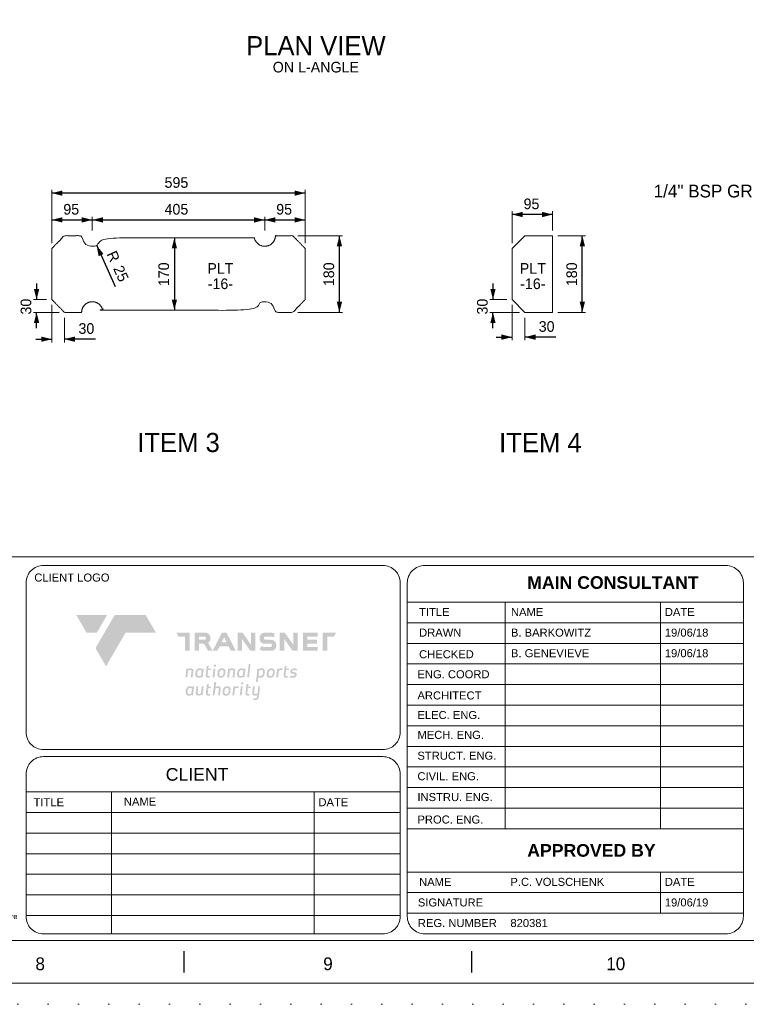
# Model space of a CAD drawing. Header units: millimetres. Extents: x -152903 to -144493, y -672002 to -666062.
# Tile 11 of 16: x -147732 to -146026, y -672002 to -669688. Entities that reach past the tile are written whole.
import ezdxf
from ezdxf.enums import TextEntityAlignment as Align

# ---------------------------------------------------------------- set-up
doc = ezdxf.new("R2010")
doc.units = ezdxf.units.MM
doc.header["$MEASUREMENT"] = 0
doc.linetypes.add('DGN Style 1', pattern=[71.230208, 0.118519, -71.111688])
doc.linetypes.add('DGN Style 5', pattern=[82.963636, 35.555844, -47.407792])
doc.layers.add('01 Title Block', color=7, linetype='Continuous', lineweight=0)
doc.styles.get("Standard").update_dxf_attribs({"font": 'arial.ttf'})
doc.styles.add('Style-ENGINEERING', font='ENGINEERING.shx')
doc.styles.add('Style-ENGINEERING_0', font='ENGINEERING.shx')
doc.styles.add('Swiss1', font='swiss.ttf', dxfattribs={"height": 1})
doc.dimstyles.new('MetricMM', dxfattribs={"dimtxt": 3, "dimasz": 3, "dimexe": 1.5, "dimexo": 1.5, "dimgap": 1.5, "dimtad": 1, "dimdec": 0, "dimzin": 7, "dimtxsty": 'Style-ENGINEERING_0', "dimcen": 0.09, "dimclrd": 1, "dimclre": 1, "dimclrt": 7, "dimadec": 0, "dimazin": 3, "dimtfac": 1, "dimtdec": 0, "dimtofl": 0, "dimtmove": 0, "dimatfit": 3, "dimfxl": 1, "dimtzin": 7, "dimlwd": -1, "dimlwe": 0, "dimarcsym": 0})

# ---------------------------------------------------------------- blocks, each defined once
blk = doc.blocks.new('*U10')
for p, q in [((135.12, -2.47), (135.12, 2.53)), ((202.7, -2.47), (202.7, 2.53))]:
    blk.add_line(p, q)
at = {"char_height": 3, "attachment_point": 5, "line_spacing_factor": 1.2, "style": 'Style-ENGINEERING'}
for s, insert in [('8', (101.33, -0.47)), ('9', (168.91, -0.47)), ('10', (236.49, -0.47))]:
    blk.add_mtext(s, dxfattribs=dict(at, insert=insert))
blk = doc.blocks.new('*U9')
at = {"color": 7, "linetype": 'Continuous', "lineweight": 0, "flags": 128}
blk.add_lwpolyline([(-415.55, 292.03), (415.45, 292.03), (415.45, -291.97), (-415.55, -291.97), (-415.55, 292.03)], close=True, dxfattribs=at)
at = {"color": 7, "linetype": 'Continuous', "lineweight": 13, "flags": 128}
blk.add_lwpolyline([(-405.55, 282.03), (405.45, 282.03), (405.45, -281.97), (-405.55, -281.97), (-405.55, 282.03)], close=True, dxfattribs=at)
blk.add_blockref('*U10', (0, -287))
blk = doc.blocks.new('*U7')
at = {"linetype": 'ByBlock', "lineweight": 0, "ltscale": 1.537634, "true_color": 0x7dba00, "extrusion": (0, 0, -1)}
blk.add_hatch(color=72, dxfattribs=at).paths.add_polyline_path([(412.9, 93.2), (373.7, 160.8), (490.9, 160.8), (451.7, 93.2)])
at = {"linetype": 'ByBlock', "lineweight": 0, "ltscale": 1.537634, "true_color": 0xd42e12, "extrusion": (0, 0, -1)}
h = blk.add_hatch(color=22, dxfattribs=at)
h.paths.add_polyline_path([(-458.1, 25.6), (-458.1, 78.5), (-482.4, 78.5), (-490.9, 93.2), (-440.7, 93.2), (-440.7, 25.6)])
h.paths.add_polyline_path([(-420.9, 25.6), (-420.9, 39.7), (-382.6, 39.7), (-382.6, 51.6), (-418.8, 51.6), (-418.8, 66.7), (-382.6, 66.7), (-382.6, 78.5), (-420.9, 78.5), (-420.9, 93.2), (-365.5, 93.2), (-365.5, 25.6)])
h.paths.add_polyline_path([(-345.9, 25.6), (-345.9, 93.2), (-329, 93.2), (-329, 48.2), (-297.2, 93.2), (-278, 93.2), (-278, 25.6), (-295.2, 25.6), (-295.2, 69.4), (-326.1, 25.6)])
h.paths.add_polyline_path([(-246.9, 25.2), (-219.4, 25.2, 0.106176), (-201.4, 29.4), (-208.6, 42.1, -0.079422), (-220.8, 39.7), (-243.4, 39.7, -0.414214), (-248.4, 44.7), (-248.4, 47, -0.414214), (-243.4, 51.9), (-219.9, 51.9, 0.084249), (-213.9, 53, 0.288797), (-202.1, 67.6, 0.090433), (-202.1, 77.1, 0.288797), (-213.9, 91.7, 0.081709), (-222, 93.2), (-244.8, 93.2, -0.002379), (-257, 92.1), (-257, 77.3, -0.00247), (-243.4, 78.5), (-223.4, 78.5, -0.414214), (-218.5, 73.6), (-218.5, 71.6, -0.414214), (-223.4, 66.7), (-241.9, 66.7, 0.075946), (-252.9, 65, 0.288797), (-264.7, 50.4, 0.090433), (-264.7, 40.9, 0.288797), (-252.9, 26.3, 0.084249)])
h.paths.add_polyline_path([(-186.4, 25.6), (-186.4, 93.2), (-169.4, 93.2), (-169.4, 48.2), (-137.7, 93.2), (-118.5, 93.2), (-118.5, 25.6), (-135.7, 25.6), (-135.7, 69.4), (-166.6, 25.6)])
h.paths.add_polyline_path([(-111.6, 25.6), (-77.3, 93.2), (-59.6, 93.2), (-24.9, 25.6), (-42.6, 25.6), (-51.2, 42.3), (-85, 42.3), (-93.5, 25.6)])
h.paths.add_polyline_path([(-77.5, 57.2), (-68.2, 75.5), (-58.8, 57.2)], flags=16)
h.paths.add_polyline_path([(3.3, 93.2, 0.414214), (-16.3, 73.6), (-16.3, 68.4, 0.217098), (-7.4, 54.9), (-24.4, 25.6), (-7.1, 25.6), (8, 51.6), (26.4, 51.6), (26.4, 25.6), (43.3, 25.6), (43.3, 93.2)])
h.paths.add_polyline_path([(5.3, 78.5), (26.4, 78.5), (26.4, 66.7), (5.3, 66.7, -0.414214), (0.8, 71.2), (0.8, 74.1, -0.414214)], flags=16)
h.paths.add_polyline_path([(62.3, 25.6), (62.3, 93.2), (112.5, 93.2), (104, 78.5), (79.7, 78.5), (79.7, 25.6)])
h.paths.add_polyline_path([(378.1, -33.7), (304.4, 93.2), (189.4, 93.2), (228.6, 160.8), (345, 160.8), (418, 35.1)])
at = {"linetype": 'ByBlock', "lineweight": 0, "ltscale": 1.537634, "true_color": 0x5c788f}
h = blk.add_hatch(color=155, dxfattribs=at)
h.paths.add_polyline_path([(178.8, -154.2), (178, -160.8), (187.9, -160.8, 0.41121), (199.1, -149.1), (203.8, -109.7), (197.2, -109.7), (194.1, -136.2, -0.161377), (187.5, -137.9, -0.116019), (182.6, -137.3, -0.196171), (181.1, -134.8), (184, -109.7), (177, -109.7), (173.9, -135.8, 0.19271), (175.5, -141.2, 0.205544), (183.3, -144.3, 0.138473), (193.3, -142.9, -0.035944), (192.2, -150.2, -0.272988), (187.7, -154.3, -0.051436)])
h.paths.add_polyline_path([(156.5, -144.9), (163.3, -144.9), (164, -138.6), (158.2, -138.6, -0.463376), (155.5, -135.5), (157.8, -115.9), (168, -115.9), (168.7, -110.1), (158.5, -110.1), (159.8, -99.6), (152.6, -101.5), (148.4, -137, 0.169), (149, -140.2, 0.266067)])
h.paths.add_polyline_path([(127, -143.5), (131, -109.7), (138.2, -109.7), (134.2, -143.5)])
h.paths.add_polyline_path([(132.5, -101.6, 0.359023), (138.7, -101.9, 0.46753), (139.3, -94.8, 0.391759), (132.1, -97, 0.404122)])
h.paths.add_polyline_path([(108.6, -111.6), (107.7, -109.6), (103, -109.7), (99, -143.5), (106.2, -143.5), (109.2, -117.9, -0.301285), (122.5, -116.6), (123.3, -109.6, 0.198259)])
h.paths.add_polyline_path([(92.1, -120.5, 0.302395), (87, -110.9, 0.159107), (78.6, -109.5, 0.275232), (65.6, -116.3, 0.123171), (63, -122.6, 0.029185), (62, -133.5, 0.077917), (62.3, -136.8, 0.245097), (68.6, -143.8, 0.096157), (75, -144.6, 0.132961), (82.1, -143.5, 0.130944), (87.7, -139.8, 0.132755)])
h.paths.add_polyline_path([(85.3, -125.9, -0.050194), (83, -134.5, -0.234314), (79.2, -138.2, -0.079159), (72.4, -138.3, -0.236184), (69.1, -134.3, -0.057702), (69.7, -125.3, -0.169328), (72.8, -117.8, -0.160967), (80.1, -115.7, -0.229957), (84.6, -118.3, -0.12171)], flags=16)
h.paths.add_polyline_path([(48.1, -117.6), (45.1, -143.5), (52.1, -143.5), (55.2, -117.5, 0.322375), (50.6, -110.1, 0.197814), (35.9, -110.8), (38, -92.9), (30.8, -92.9), (24.8, -143.5), (32, -143.5), (35, -117.9, -0.387855)])
h.paths.add_polyline_path([(7.1, -144.9), (13.9, -144.9), (14.6, -138.6), (8.8, -138.6, -0.463376), (6.1, -135.5), (8.4, -115.9), (18.6, -115.9), (19.3, -110.1), (9.1, -110.1), (10.3, -99.6), (3.2, -101.5), (-1, -137, 0.169), (-0.4, -140.2, 0.266067)])
h.paths.add_polyline_path([(-19.5, -136.1, -0.1719), (-26.1, -137.9, -0.191812), (-31.6, -136.6, -0.169033), (-32.3, -133.6), (-29.5, -109.7), (-36.5, -109.7), (-39.6, -135.7, 0.322375), (-35.1, -143.1, 0.21993), (-18.8, -141.6), (-17.9, -143.5), (-13.2, -143.5), (-9.2, -109.7), (-16.4, -109.7)])
h.paths.add_polyline_path([(-71.4, -143.1, 0.240157), (-55.4, -142), (-54.5, -143.5), (-49.6, -143.5), (-45.6, -109.7), (-50.3, -109.7), (-51.4, -111.8, 0.156709), (-59.2, -109, 0.120243), (-66.9, -109.9, 0.199156), (-75, -118.9, 0.157276), (-76.5, -137.3, 0.237172)])
h.paths.add_polyline_path([(-65.8, -117.2, -0.342206), (-53.6, -117.2), (-55.6, -133.6, -0.35623), (-59.4, -138.2), (-64.3, -138.2, -0.194955), (-67.9, -136.9, -0.184658), (-70.4, -131.8), (-69.9, -125, -0.206004)], flags=16)
h.paths.add_polyline_path([(326.1, -61.5, -0.107884), (333.1, -63, -0.475971), (333.7, -68.5, -0.255379), (328.2, -71, -0.094605), (316.6, -69), (315.8, -75.5, 0.170392), (334.3, -75.9, 0.375433), (341.7, -61.8, 0.301039), (335.9, -56.5, 0.053864), (327.7, -55.5, -0.563701), (325.4, -51.1, -0.304806), (329.3, -48.1, -0.106799), (342.4, -49.9), (343.2, -43.6, 0.110164), (329.7, -41.8, 0.24031), (319.8, -48.1, 0.199374), (318.7, -57.2, 0.255224)])
h.paths.add_polyline_path([(300.7, -77.2), (307.5, -77.2), (308.2, -70.9), (302.4, -70.9, -0.463376), (299.7, -67.8), (302, -48.2), (312.2, -48.2), (312.9, -42.4), (302.7, -42.4), (304, -31.9), (296.8, -33.8), (292.6, -69.3, 0.169), (293.2, -72.5, 0.266067)])
h.paths.add_polyline_path([(288.9, -42, 0.198259), (274.2, -43.9), (273.3, -42), (268.5, -42), (264.5, -75.9), (271.8, -75.9), (274.8, -50.2, -0.301285), (288, -49)])
h.paths.add_polyline_path([(245.5, -41.7, 0.275232), (232.5, -48.6, 0.123171), (229.8, -54.8, 0.029185), (228.8, -65.8, 0.077917), (229.2, -69, 0.245097), (235.5, -76, 0.096157), (241.9, -76.9, 0.132961), (249, -75.7, 0.130944), (254.6, -72.1, 0.132755), (259, -52.7, 0.302395), (253.9, -43.1, 0.159107)])
h.paths.add_polyline_path([(252.2, -58.1, -0.050194), (249.9, -66.8, -0.234314), (246.1, -70.5, -0.079159), (239.2, -70.5, -0.236184), (235.9, -66.5, -0.057702), (236.6, -57.6, -0.169328), (239.6, -50.1, -0.160967), (247, -48, -0.229957), (251.5, -50.5, -0.12171)], flags=16)
h.paths.add_polyline_path([(203.8, -76.5, 0.120243), (211.5, -75.6, 0.199156), (219.5, -66.6, 0.157276), (221.1, -48.2, 0.237172), (215.9, -42.4, 0.240157), (199.9, -43.6), (199.1, -42), (194.2, -42), (188.2, -92.5), (195.1, -92.5), (197.2, -74.6, 0.128595)])
h.paths.add_polyline_path([(198.2, -68.3), (200.1, -51.9, -0.35623), (204, -47.3), (208.9, -47.3, -0.194955), (212.5, -48.6, -0.184658), (215, -53.7), (214.5, -60.6, -0.206004), (210.4, -68.3, -0.342206)], flags=16)
h.paths.add_polyline_path([(154.9, -75.9), (160.9, -25), (167.7, -25), (161.7, -75.9)])
h.paths.add_polyline_path([(122.8, -75.5, 0.240157), (138.8, -74.3), (139.7, -75.9), (144.5, -75.9), (148.5, -42), (143.9, -42), (142.8, -44.2, 0.156709), (134.9, -41.4, 0.120243), (127.2, -42.3, 0.199156), (119.2, -51.3, 0.157276), (117.6, -69.7, 0.237172)])
h.paths.add_polyline_path([(128.4, -49.6, -0.342206), (140.5, -49.6), (138.6, -66, -0.35623), (134.7, -70.6), (129.9, -70.6, -0.194955), (126.3, -69.3, -0.184658), (123.7, -64.2), (124.2, -57.3, -0.206004)], flags=16)
h.paths.add_polyline_path([(109.9, -50, 0.322375), (105.3, -42.6, 0.21993), (89.1, -44.1), (88.2, -42.1), (83.4, -42.2), (79.4, -76), (86.7, -76), (89.7, -50.4, -0.387855), (102.8, -50.1), (99.8, -76), (106.8, -76)])
h.paths.add_polyline_path([(59.2, -41.4, 0.275232), (46.2, -48.3, 0.123171), (43.5, -54.5, 0.029185), (42.5, -65.5, 0.077917), (42.8, -68.7, 0.245097), (49.1, -75.8, 0.096157), (55.5, -76.6, 0.132961), (62.6, -75.4, 0.130944), (68.2, -71.8, 0.132755), (72.6, -52.5, 0.302395), (67.5, -42.8, 0.159107)])
h.paths.add_polyline_path([(65.8, -57.8, -0.050194), (63.6, -66.5, -0.234314), (59.7, -70.2, -0.079159), (52.9, -70.3, -0.236184), (49.6, -66.3, -0.057702), (50.2, -57.3, -0.169328), (53.3, -49.8, -0.160967), (60.6, -47.7, -0.229957), (65.1, -50.3, -0.12171)], flags=16)
h.paths.add_polyline_path([(24, -75.9), (27.9, -42), (35.1, -42), (31.1, -75.9)])
h.paths.add_polyline_path([(29.4, -34, 0.359023), (35.7, -34.3, 0.46753), (36.2, -27.2, 0.391759), (29, -29.4, 0.404122)])
h.paths.add_polyline_path([(6.3, -76.9), (13.1, -76.9), (13.8, -70.6), (8, -70.6, -0.463376), (5.3, -67.5), (7.6, -47.9), (17.8, -47.9), (18.5, -42), (8.3, -42), (9.5, -31.5), (2.4, -33.5), (-1.8, -69, 0.169), (-1.2, -72.1, 0.266067)])
h.paths.add_polyline_path([(-34.7, -75.5, 0.240157), (-18.7, -74.3), (-17.8, -75.9), (-13, -75.9), (-9, -42), (-13.6, -42), (-14.7, -44.2, 0.156709), (-22.6, -41.4, 0.120243), (-30.3, -42.3, 0.199156), (-38.3, -51.3, 0.157276), (-39.9, -69.7, 0.237172)])
h.paths.add_polyline_path([(-29.1, -49.6, -0.342206), (-17, -49.6), (-18.9, -66, -0.35623), (-22.8, -70.6), (-27.6, -70.6, -0.194955), (-31.2, -69.3, -0.184658), (-33.8, -64.2), (-33.3, -57.3, -0.206004)], flags=16)
h.paths.add_polyline_path([(-48, -49.8, 0.322375), (-52.5, -42.4, 0.21993), (-68.8, -43.9), (-69.7, -42), (-74.4, -42), (-78.4, -75.9), (-71.1, -75.9), (-68.1, -50.2, -0.387855), (-55, -50), (-58.1, -75.9), (-51, -75.9)])
blk = doc.blocks.new('*D29')
at = {"color": 1, "linetype": 'Continuous', "lineweight": 0, "transparency": 16777216}
for p, q in [((1041.1, -1181.2), (1041.1, -1056.2)), ((1636.1, -1181.2), (1636.1, -1056.2))]:
    blk.add_line(p, q, dxfattribs=at)
at = {"color": 1, "linetype": 'Continuous', "transparency": 16777216}
blk.add_line((1636.1, -1063.7), (1041.1, -1063.7), dxfattribs=at)
at = {"color": 1, "linetype": 'Continuous', "lineweight": 0, "transparency": 16777216}
blk.add_solid([(1066.1, -1070), (1041.1, -1063.7), (1066.1, -1057.5)], dxfattribs=at)
at = {"color": 1, "linetype": 'Continuous', "lineweight": 0, "transparency": 16777216, "extrusion": (0, 0, -1)}
blk.add_solid([(-1611.1, -1057.5), (-1636.1, -1063.7), (-1611.1, -1070)], dxfattribs=at)
at = {"layer": 'Defpoints', "color": 5, "linetype": 'Continuous', "lineweight": 0, "transparency": 16777216}
for p in [(1041.1, -1063.7), (1338.6, -1063.7), (1041.1, -1193.7), (1636.1, -1193.7)]:
    blk.add_point(p, dxfattribs=at)
at = {"color": 7, "linetype": 'Continuous', "lineweight": 0, "transparency": 16777216, "style": 'Style-ENGINEERING'}
blk.add_text('595', height=25, dxfattribs=at).set_placement((1305.8, -1038.7), align=Align.MIDDLE_LEFT)
blk = doc.blocks.new('*D30')
at = {"color": 1, "linetype": 'Continuous', "lineweight": 0, "transparency": 16777216}
for p, q in [((1326.1, -1168.7), (1321.3, -1168.7)), ((1326.1, -1338.9), (1321.3, -1338.9))]:
    blk.add_line(p, q, dxfattribs=at)
at = {"color": 1, "linetype": 'Continuous', "transparency": 16777216}
blk.add_line((1328.8, -1168.7), (1328.8, -1338.9), dxfattribs=at)
at = {"color": 1, "linetype": 'Continuous', "lineweight": 0, "transparency": 16777216, "extrusion": (0, 0, -1)}
blk.add_solid([(-1322.6, -1193.7), (-1328.8, -1168.7), (-1335.1, -1193.7)], dxfattribs=at)
at = {"color": 1, "linetype": 'Continuous', "lineweight": 0, "transparency": 16777216}
blk.add_solid([(1335.1, -1313.9), (1328.8, -1338.9), (1322.6, -1313.9)], dxfattribs=at)
at = {"layer": 'Defpoints', "color": 5, "linetype": 'Continuous', "lineweight": 0, "transparency": 16777216}
for p in [(1338.6, -1168.7), (1328.8, -1253.8), (1328.8, -1338.9), (1338.6, -1338.9)]:
    blk.add_point(p, dxfattribs=at)
at = {"color": 7, "linetype": 'Continuous', "lineweight": 0, "transparency": 16777216, "style": 'Style-ENGINEERING'}
blk.add_text('170', height=25, rotation=90, dxfattribs=at).set_placement((1303.8, -1282.3), align=Align.MIDDLE_LEFT)
blk = doc.blocks.new('*D31')
at = {"color": 1, "linetype": 'Continuous', "lineweight": 0, "transparency": 16777216}
for p, q in [((1619.1, -1163.7), (1724, -1163.7)), ((1619.1, -1343.9), (1724, -1343.9))]:
    blk.add_line(p, q, dxfattribs=at)
at = {"color": 1, "linetype": 'Continuous', "transparency": 16777216}
blk.add_line((1716.5, -1343.9), (1716.5, -1163.7), dxfattribs=at)
at = {"color": 1, "linetype": 'Continuous', "lineweight": 0, "transparency": 16777216, "extrusion": (0, 0, -1)}
blk.add_solid([(-1710.2, -1188.7), (-1716.5, -1163.7), (-1722.7, -1188.7)], dxfattribs=at)
at = {"color": 1, "linetype": 'Continuous', "lineweight": 0, "transparency": 16777216}
blk.add_solid([(1722.7, -1318.9), (1716.5, -1343.9), (1710.2, -1318.9)], dxfattribs=at)
at = {"layer": 'Defpoints', "color": 5, "linetype": 'Continuous', "lineweight": 0, "transparency": 16777216}
for p in [(1606.6, -1163.7), (1716.5, -1163.7), (1716.5, -1253.8), (1606.6, -1343.9)]:
    blk.add_point(p, dxfattribs=at)
at = {"color": 7, "linetype": 'Continuous', "lineweight": 0, "transparency": 16777216, "style": 'Style-ENGINEERING'}
blk.add_text('180', height=25, rotation=90, dxfattribs=at).set_placement((1691.5, -1282.3), align=Align.MIDDLE_LEFT)
blk = doc.blocks.new('*D32')
at = {"color": 1, "linetype": 'Continuous', "transparency": 16777216}
blk.add_line((1146.4, -1186.4), (1190, -1283.3), dxfattribs=at)
at = {"color": 1, "linetype": 'Continuous', "lineweight": 0, "transparency": 16777216, "extrusion": (0, 0, -1)}
blk.add_solid([(-1150.9, -1211.8), (-1146.4, -1186.4), (-1162.3, -1206.7)], dxfattribs=at)
at = {"color": 7, "linetype": 'Continuous', "lineweight": 0, "transparency": 16777216, "style": 'Style-ENGINEERING'}
for s, p in [('R', (1180.6, -1201.5)), ('25', (1196, -1235.7))]:
    blk.add_text(s, height=25, rotation=294.2197, dxfattribs=at).set_placement(p, align=Align.MIDDLE_LEFT)
blk = doc.blocks.new('*D33')
at = {"color": 1, "linetype": 'Continuous', "lineweight": 0, "transparency": 16777216}
for p, q in [((1041.1, -1181.2), (1041.1, -1119.1)), ((1136.1, -1151.2), (1136.1, -1119.1))]:
    blk.add_line(p, q, dxfattribs=at)
at = {"color": 1, "linetype": 'Continuous', "transparency": 16777216}
blk.add_line((1041.1, -1126.6), (1136.1, -1126.6), dxfattribs=at)
at = {"color": 1, "linetype": 'Continuous', "lineweight": 0, "transparency": 16777216}
blk.add_solid([(1066.1, -1132.9), (1041.1, -1126.6), (1066.1, -1120.4)], dxfattribs=at)
at = {"color": 1, "linetype": 'Continuous', "lineweight": 0, "transparency": 16777216, "extrusion": (0, 0, -1)}
blk.add_solid([(-1111.1, -1120.4), (-1136.1, -1126.6), (-1111.1, -1132.9)], dxfattribs=at)
at = {"layer": 'Defpoints', "color": 5, "linetype": 'Continuous', "lineweight": 0, "transparency": 16777216}
for p in [(1088.6, -1126.6), (1136.1, -1126.6), (1136.1, -1163.7), (1041.1, -1193.7)]:
    blk.add_point(p, dxfattribs=at)
at = {"color": 7, "linetype": 'Continuous', "lineweight": 0, "transparency": 16777216, "style": 'Style-ENGINEERING'}
blk.add_text('95', height=25, dxfattribs=at).set_placement((1068.1, -1101.6), align=Align.MIDDLE_LEFT)
blk = doc.blocks.new('*D34')
at = {"color": 1, "linetype": 'Continuous', "lineweight": 0, "transparency": 16777216}
for p, q in [((1136.1, -1151.2), (1136.1, -1119.1)), ((1541.1, -1151.2), (1541.1, -1119.1))]:
    blk.add_line(p, q, dxfattribs=at)
at = {"color": 1, "linetype": 'Continuous', "transparency": 16777216}
blk.add_line((1136.1, -1126.6), (1541.1, -1126.6), dxfattribs=at)
at = {"color": 1, "linetype": 'Continuous', "lineweight": 0, "transparency": 16777216}
blk.add_solid([(1161.1, -1132.9), (1136.1, -1126.6), (1161.1, -1120.4)], dxfattribs=at)
at = {"color": 1, "linetype": 'Continuous', "lineweight": 0, "transparency": 16777216, "extrusion": (0, 0, -1)}
blk.add_solid([(-1516.1, -1120.4), (-1541.1, -1126.6), (-1516.1, -1132.9)], dxfattribs=at)
at = {"layer": 'Defpoints', "color": 5, "linetype": 'Continuous', "lineweight": 0, "transparency": 16777216}
for p in [(1338.6, -1126.6), (1541.1, -1126.6), (1136.1, -1163.7), (1541.1, -1163.7)]:
    blk.add_point(p, dxfattribs=at)
at = {"color": 7, "linetype": 'Continuous', "lineweight": 0, "transparency": 16777216, "style": 'Style-ENGINEERING'}
blk.add_text('405', height=25, dxfattribs=at).set_placement((1305.8, -1101.6), align=Align.MIDDLE_LEFT)
blk = doc.blocks.new('*D35')
at = {"color": 1, "linetype": 'Continuous', "lineweight": 0, "transparency": 16777216}
for p, q in [((1541.1, -1151.2), (1541.1, -1119.1)), ((1636.1, -1181.2), (1636.1, -1119.1))]:
    blk.add_line(p, q, dxfattribs=at)
at = {"color": 1, "linetype": 'Continuous', "transparency": 16777216}
blk.add_line((1541.1, -1126.6), (1636.1, -1126.6), dxfattribs=at)
at = {"color": 1, "linetype": 'Continuous', "lineweight": 0, "transparency": 16777216}
blk.add_solid([(1566.1, -1132.9), (1541.1, -1126.6), (1566.1, -1120.4)], dxfattribs=at)
at = {"color": 1, "linetype": 'Continuous', "lineweight": 0, "transparency": 16777216, "extrusion": (0, 0, -1)}
blk.add_solid([(-1611.1, -1120.4), (-1636.1, -1126.6), (-1611.1, -1132.9)], dxfattribs=at)
at = {"layer": 'Defpoints', "color": 5, "linetype": 'Continuous', "lineweight": 0, "transparency": 16777216}
for p in [(1588.6, -1126.6), (1636.1, -1126.6), (1541.1, -1163.7), (1636.1, -1193.7)]:
    blk.add_point(p, dxfattribs=at)
at = {"color": 7, "linetype": 'Continuous', "lineweight": 0, "transparency": 16777216, "style": 'Style-ENGINEERING'}
blk.add_text('95', height=25, dxfattribs=at).set_placement((1568.1, -1101.6), align=Align.MIDDLE_LEFT)
blk = doc.blocks.new('*D36')
at = {"color": 1, "linetype": 'Continuous', "lineweight": 0, "transparency": 16777216}
for p, q in [((2229.4, -1163.7), (2294.3, -1163.7)), ((2229.4, -1343.9), (2294.3, -1343.9))]:
    blk.add_line(p, q, dxfattribs=at)
at = {"color": 1, "linetype": 'Continuous', "transparency": 16777216}
blk.add_line((2286.8, -1343.9), (2286.8, -1163.7), dxfattribs=at)
at = {"color": 1, "linetype": 'Continuous', "lineweight": 0, "transparency": 16777216, "extrusion": (0, 0, -1)}
blk.add_solid([(-2280.5, -1188.7), (-2286.8, -1163.7), (-2293, -1188.7)], dxfattribs=at)
at = {"color": 1, "linetype": 'Continuous', "lineweight": 0, "transparency": 16777216}
blk.add_solid([(2293, -1318.9), (2286.8, -1343.9), (2280.5, -1318.9)], dxfattribs=at)
at = {"layer": 'Defpoints', "color": 5, "linetype": 'Continuous', "lineweight": 0, "transparency": 16777216}
for p in [(2216.9, -1163.7), (2286.8, -1163.7), (2286.8, -1253.8), (2216.9, -1343.9)]:
    blk.add_point(p, dxfattribs=at)
at = {"color": 7, "linetype": 'Continuous', "lineweight": 0, "transparency": 16777216, "style": 'Style-ENGINEERING'}
blk.add_text('180', height=25, rotation=90, dxfattribs=at).set_placement((2261.8, -1282.3), align=Align.MIDDLE_LEFT)
blk = doc.blocks.new('*D37')
at = {"color": 1, "linetype": 'Continuous', "lineweight": 0, "transparency": 16777216}
for p, q in [((2121.9, -1181.2), (2121.9, -1106.4)), ((2216.9, -1151.2), (2216.9, -1106.4))]:
    blk.add_line(p, q, dxfattribs=at)
at = {"color": 1, "linetype": 'Continuous', "transparency": 16777216}
blk.add_line((2216.9, -1113.9), (2121.9, -1113.9), dxfattribs=at)
at = {"color": 1, "linetype": 'Continuous', "lineweight": 0, "transparency": 16777216}
blk.add_solid([(2146.9, -1120.2), (2121.9, -1113.9), (2146.9, -1107.7)], dxfattribs=at)
at = {"color": 1, "linetype": 'Continuous', "lineweight": 0, "transparency": 16777216, "extrusion": (0, 0, -1)}
blk.add_solid([(-2191.9, -1107.7), (-2216.9, -1113.9), (-2191.9, -1120.2)], dxfattribs=at)
at = {"layer": 'Defpoints', "color": 5, "linetype": 'Continuous', "lineweight": 0, "transparency": 16777216}
for p in [(2121.9, -1113.9), (2169.4, -1113.9), (2216.9, -1163.7), (2121.9, -1193.7)]:
    blk.add_point(p, dxfattribs=at)
at = {"color": 7, "linetype": 'Continuous', "lineweight": 0, "transparency": 16777216, "style": 'Style-ENGINEERING'}
blk.add_text('95', height=25, dxfattribs=at).set_placement((2148.9, -1088.9), align=Align.MIDDLE_LEFT)
blk = doc.blocks.new('*D38')
at = {"color": 1, "linetype": 'Continuous', "lineweight": 0, "transparency": 16777216}
for p, q in [((2121.9, -1326.4), (2121.9, -1409.6)), ((2151.9, -1356.4), (2151.9, -1409.6))]:
    blk.add_line(p, q, dxfattribs=at)
at = {"color": 1, "linetype": 'Continuous', "transparency": 16777216}
for p, q in [((2084.4, -1402.1), (2121.9, -1402.1)), ((2224.6, -1402.1), (2151.9, -1402.1))]:
    blk.add_line(p, q, dxfattribs=at)
at = {"color": 1, "linetype": 'Continuous', "lineweight": 0, "transparency": 16777216, "extrusion": (0, 0, -1)}
blk.add_solid([(-2096.9, -1395.9), (-2121.9, -1402.1), (-2096.9, -1408.4)], dxfattribs=at)
at = {"color": 1, "linetype": 'Continuous', "lineweight": 0, "transparency": 16777216}
blk.add_solid([(2176.9, -1408.4), (2151.9, -1402.1), (2176.9, -1395.9)], dxfattribs=at)
at = {"layer": 'Defpoints', "color": 5, "linetype": 'Continuous', "lineweight": 0, "transparency": 16777216}
for p in [(2121.9, -1313.9), (2151.9, -1343.9), (2121.9, -1402.1), (2204.5, -1402.1)]:
    blk.add_point(p, dxfattribs=at)
at = {"color": 7, "linetype": 'Continuous', "lineweight": 0, "transparency": 16777216, "style": 'Style-ENGINEERING'}
blk.add_text('30', height=25, dxfattribs=at).set_placement((2184.4, -1377.1), align=Align.MIDDLE_LEFT)
blk = doc.blocks.new('*D39')
at = {"color": 1, "linetype": 'Continuous', "transparency": 16777216}
for p, q in [((2077, -1276.4), (2077, -1313.9)), ((2077, -1381.4), (2077, -1343.9))]:
    blk.add_line(p, q, dxfattribs=at)
at = {"color": 1, "linetype": 'Continuous', "lineweight": 0, "transparency": 16777216}
for p, q in [((2109.4, -1313.9), (2069.5, -1313.9)), ((2139.4, -1343.9), (2069.5, -1343.9))]:
    blk.add_line(p, q, dxfattribs=at)
blk.add_solid([(2083.2, -1288.9), (2077, -1313.9), (2070.7, -1288.9)], dxfattribs=at)
at = {"color": 1, "linetype": 'Continuous', "lineweight": 0, "transparency": 16777216, "extrusion": (0, 0, -1)}
blk.add_solid([(-2070.7, -1368.9), (-2077, -1343.9), (-2083.2, -1368.9)], dxfattribs=at)
at = {"layer": 'Defpoints', "color": 5, "linetype": 'Continuous', "lineweight": 0, "transparency": 16777216}
for p in [(2077, -1313.9), (2121.9, -1313.9), (2077, -1328.9), (2151.9, -1343.9)]:
    blk.add_point(p, dxfattribs=at)
at = {"color": 7, "linetype": 'Continuous', "lineweight": 0, "transparency": 16777216, "style": 'Style-ENGINEERING'}
blk.add_text('30', height=25, rotation=90, dxfattribs=at).set_placement((2052, -1349), align=Align.MIDDLE_LEFT)
blk = doc.blocks.new('*D49')
at = {"color": 1, "linetype": 'Continuous', "lineweight": 0, "transparency": 16777216}
for p, q in [((1041.1, -1326.4), (1041.1, -1414.4)), ((1070.6, -1356.4), (1070.6, -1414.4))]:
    blk.add_line(p, q, dxfattribs=at)
at = {"color": 1, "linetype": 'Continuous', "transparency": 16777216}
for p, q in [((1003.6, -1406.9), (1041.1, -1406.9)), ((1143.8, -1406.9), (1070.6, -1406.9))]:
    blk.add_line(p, q, dxfattribs=at)
at = {"color": 1, "linetype": 'Continuous', "lineweight": 0, "transparency": 16777216, "extrusion": (0, 0, -1)}
blk.add_solid([(-1016.1, -1400.7), (-1041.1, -1406.9), (-1016.1, -1413.2)], dxfattribs=at)
at = {"color": 1, "linetype": 'Continuous', "lineweight": 0, "transparency": 16777216}
blk.add_solid([(1095.6, -1413.2), (1070.6, -1406.9), (1095.6, -1400.7)], dxfattribs=at)
at = {"layer": 'Defpoints', "color": 5, "linetype": 'Continuous', "lineweight": 0, "transparency": 16777216}
for p in [(1041.1, -1313.9), (1070.6, -1343.9), (1070.6, -1406.9), (1123.8, -1406.9)]:
    blk.add_point(p, dxfattribs=at)
at = {"color": 7, "linetype": 'Continuous', "lineweight": 0, "transparency": 16777216, "style": 'Style-ENGINEERING'}
blk.add_text('30', height=25, dxfattribs=at).set_placement((1103.7, -1381.9), align=Align.MIDDLE_LEFT)
blk = doc.blocks.new('*D50')
at = {"color": 1, "linetype": 'Continuous', "transparency": 16777216}
for p, q in [((1005.3, -1276.4), (1005.3, -1313.9)), ((1005.3, -1381.4), (1005.3, -1343.9))]:
    blk.add_line(p, q, dxfattribs=at)
at = {"color": 1, "linetype": 'Continuous', "lineweight": 0, "transparency": 16777216}
for p, q in [((1028.6, -1313.9), (997.8, -1313.9)), ((1058.1, -1343.9), (997.8, -1343.9))]:
    blk.add_line(p, q, dxfattribs=at)
blk.add_solid([(1011.6, -1288.9), (1005.3, -1313.9), (999.1, -1288.9)], dxfattribs=at)
at = {"color": 1, "linetype": 'Continuous', "lineweight": 0, "transparency": 16777216, "extrusion": (0, 0, -1)}
blk.add_solid([(-999.1, -1368.9), (-1005.3, -1343.9), (-1011.6, -1368.9)], dxfattribs=at)
at = {"layer": 'Defpoints', "color": 5, "linetype": 'Continuous', "lineweight": 0, "transparency": 16777216}
for p in [(1005.3, -1313.9), (1041.1, -1313.9), (1005.3, -1328.9), (1070.6, -1343.9)]:
    blk.add_point(p, dxfattribs=at)
at = {"color": 7, "linetype": 'Continuous', "lineweight": 0, "transparency": 16777216, "style": 'Style-ENGINEERING'}
blk.add_text('30', height=25, rotation=90, dxfattribs=at).set_placement((980.3, -1349), align=Align.MIDDLE_LEFT)
blk = doc.blocks.new('*U8')
at = {"color": 7, "lineweight": 13}
blk.add_line((-4055.03, -1918.56), (4054.97, -1918.56), dxfattribs=at)
at = {"color": 7, "linetype": 'DGN Style 1', "lineweight": 0, "flags": 128}
blk.add_lwpolyline([(-4205.03, 2969.97), (4204.97, 2969.97), (4204.97, -2970.03), (-4205.03, -2970.03), (-4205.03, 2969.97)], close=True, dxfattribs=at)
at = {"color": 7, "linetype": 'Continuous', "lineweight": 0, "flags": 128}
blk.add_lwpolyline([(2151.92, -1343.88), (2216.87, -1343.88), (2216.87, -1163.68), (2151.92, -1163.68), (2121.92, -1193.68), (2121.92, -1313.88), (2151.92, -1343.88)], close=True, dxfattribs=at)
at = {"color": 7, "linetype": 'Continuous', "lineweight": 0}
blk.add_rational_spline([(1516.6, -1168.68), (1338.6, -1168.68), (1160.59, -1168.68), (1156.07, -1190.78), (1133.58, -1188.51), (1111.1, -1186.24), (1111.1, -1163.68), (1090.85, -1163.68), (1070.6, -1163.68), (1055.85, -1178.68), (1041.1, -1193.68), (1041.1, -1253.78), (1041.1, -1313.88), (1055.85, -1328.88), (1070.6, -1343.88), (1090.85, -1343.88), (1111.1, -1343.88), (1111.1, -1321.33), (1133.58, -1319.05), (1156.07, -1316.78), (1160.59, -1338.88), (1338.6, -1338.88), (1516.6, -1338.88), (1521.12, -1316.78), (1543.61, -1319.05), (1566.1, -1321.33), (1566.1, -1343.88), (1586.35, -1343.88), (1606.6, -1343.88), (1621.35, -1328.88), (1636.1, -1313.88), (1636.1, -1253.78), (1636.1, -1193.68), (1621.35, -1178.68), (1606.6, -1163.68), (1586.35, -1163.68), (1566.1, -1163.68), (1566.1, -1186.24), (1543.61, -1188.51), (1521.12, -1190.78), (1516.6, -1168.68)], [1, 1, 1, 0.741791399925, 1, 0.741791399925, 1, 1, 1, 1, 1, 1, 1, 1, 1, 1, 1, 0.741791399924, 1, 0.741791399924, 1, 1, 1, 0.741791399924, 1, 0.741791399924, 1, 1, 1, 1, 1, 1, 1, 1, 1, 1, 1, 0.741791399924, 1, 0.741791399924, 1], degree=2, knots=[0, 0, 0, 0.0625, 0.0625, 0.09375, 0.09375, 0.125, 0.125, 0.1875, 0.1875, 0.25, 0.25, 0.3125, 0.3125, 0.375, 0.375, 0.4375, 0.4375, 0.46875, 0.46875, 0.5, 0.5, 0.5625, 0.5625, 0.59375, 0.59375, 0.625, 0.625, 0.6875, 0.6875, 0.75, 0.75, 0.8125, 0.8125, 0.875, 0.875, 0.9375, 0.9375, 0.96875, 0.96875, 1, 1, 1], dxfattribs=at)
at = {"layer": '01 Title Block', "color": 7, "linetype": 'Continuous', "lineweight": 0}
for p, q in [((1875.85, -2025.07), (2665.03, -2025.07)), ((2105.84, -2025.07), (2105.84, -2557.43)), ((2470.25, -2025.07), (2470.25, -2557.43)), ((1875.85, -2073.47), (2665.03, -2073.47)), ((1875.85, -2121.86), (2665.03, -2121.86)), ((1875.85, -2170.26), (2665.03, -2170.26)), ((1875.85, -2218.66), (2665.03, -2218.66)), ((1875.85, -2267.05), (2665.03, -2267.05)), ((1875.85, -2315.45), (2665.03, -2315.45)), ((1875.85, -2363.85), (2665.03, -2363.85)), ((1875.85, -2412.24), (2665.03, -2412.24)), ((980.45, -2470.92), (1859.38, -2470.92)), ((1181, -2470.92), (1181, -2804.4)), ((1656.79, -2470.92), (1656.79, -2804.4)), ((1875.85, -2460.64), (2665.03, -2460.64)), ((980.45, -2519.31), (1859.38, -2519.31)), ((1875.85, -2509.03), (2665.03, -2509.03)), ((980.45, -2567.71), (1859.38, -2567.71)), ((1875.85, -2557.43), (2665.03, -2557.43)), ((980.45, -2616.11), (1859.38, -2616.11)), ((1875.85, -2659.21), (2665.03, -2659.21)), ((2470.25, -2659.21), (2470.25, -2756)), ((980.45, -2664.5), (1859.38, -2664.5)), ((980.45, -2712.9), (1859.38, -2712.9)), ((1875.85, -2707.6), (2665.03, -2707.6)), ((980.45, -2761.3), (1859.38, -2761.3)), ((1875.85, -2756), (2665.03, -2756))]:
    blk.add_line(p, q, dxfattribs=at)
at = {"layer": '01 Title Block', "color": 7, "linetype": 'Continuous', "lineweight": 0, "flags": 128}
for points in [[(1021.63, -1938.56), (1818.2, -1938.56, -0.4142136), (1859.38, -1979.74), (1859.38, -2330.3, -0.4142136), (1818.2, -2371.48), (1021.63, -2371.48, -0.4142136), (980.45, -2330.3), (980.45, -1979.74, -0.4142136), (1021.63, -1938.56)], [(1917.03, -1938.56), (2623.85, -1938.56, -0.4142136), (2665.03, -1979.74), (2665.03, -2763.22, -0.4142136), (2623.85, -2804.4), (1917.03, -2804.4, -0.4142136), (1875.85, -2763.22), (1875.85, -1979.74, -0.4142136), (1917.03, -1938.56)], [(1021.63, -2387.95), (1818.2, -2387.95, -0.4142136), (1859.38, -2429.13), (1859.38, -2763.22, -0.4142136), (1818.2, -2804.4), (1021.63, -2804.4, -0.4142136), (980.45, -2763.22), (980.45, -2429.13, -0.4142136), (1021.63, -2387.95)]]:
    blk.add_lwpolyline(points, format="xyb", close=True, dxfattribs=at)
at = {"xscale": 9.999999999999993, "yscale": 9.999999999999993, "zscale": 9.999999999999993}
blk.add_blockref('*U9', (0.43, -0.33), dxfattribs=at)
at = {"color": 22, "linetype": 'Continuous', "lineweight": 0, "true_color": 0xd42e12, "xscale": 0.621642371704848, "yscale": 0.621642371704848, "zscale": 0.2072141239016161}
blk.add_blockref('*U7', (1403.43, -2154.78), dxfattribs=at)
at = {"lineweight": 13, "char_height": 45, "width": 1236.9795, "attachment_point": 5, "line_spacing_factor": 0.9, "style": 'Style-ENGINEERING'}
for s, insert in [('PLAN VIEW', (1661.11, -717.23)), ('ITEM 3', (1338.6, -1650.02)), ('ITEM 4', (2188.34, -1650.02))]:
    blk.add_mtext(s, dxfattribs=dict(at, insert=insert))
at = {"color": 7, "linetype": 'DGN Style 5', "lineweight": 0, "char_height": 25, "attachment_point": 5, "style": 'Style-ENGINEERING'}
for s, insert, line_spacing_factor in [('ON L-ANGLE', (1661.11, -767.83), 0.6), ('PLT\\P-16-', (1436.97, -1258.82), 0.86543), ('PLT\\P-16-', (2170.58, -1258.82), 0.86543)]:
    blk.add_mtext(s, dxfattribs=dict(at, insert=insert, line_spacing_factor=line_spacing_factor))
at = {"insert": (2947.87, -1059.07), "char_height": 30, "attachment_point": 6, "line_spacing_factor": 1.2, "style": 'Style-ENGINEERING'}
blk.add_mtext('1/4" BSP GREASE NIPPLE', dxfattribs=at)
at = {"color": 7, "linetype": 'Continuous', "lineweight": 0, "char_height": 18.8042, "attachment_point": 1, "line_spacing_factor": 0.938532}
for s, insert, width in [('CHECKED    ', (1903.52, -2137.94), 119.5578), ('B. GENEVIEVE', (2119.26, -2135.52), 223.607), ('P.C. VOLSCHENK', (2117.95, -2672.87), 223.607)]:
    blk.add_mtext(s, dxfattribs=dict(at, insert=insert, width=width))
at = {"layer": '01 Title Block', "color": 7, "linetype": 'Continuous', "lineweight": 0, "attachment_point": 1, "line_spacing_factor": 0.938532}
for s, insert, char_height, width in [('CLIENT LOGO ', (999.96, -1957.72), 18.8042, 184.1651), ('TITLE \\fArial|b1|i0|c00|p39; ', (1903.52, -2038.73), 18.8042, 145.4297), ('NAME \\fArial|b1|i0|c00|p39; ', (2119.26, -2038.73), 18.8042, 145.4297), ('DATE  ', (2480.56, -2038.73), 18.804, 145.4297), ('DRAWN \\fArial|b1|i0|c00|p39;  ', (1903.52, -2087.13), 18.8042, 145.4297), ('B. BARKOWITZ', (2119.26, -2087.13), 18.8042, 247.2638), ('19/06/18', (2480.56, -2087.13), 18.804, 145.4297), ('19/06/18', (2480.56, -2135.52), 18.804, 145.4297), ('ENG. COORD\\fArial|b1|i0|c00|p39;  ', (1899.62, -2185), 18.8042, 175.0536), ('ARCHITECT\\fArial|b1|i0|c00|p39;  ', (1899.62, -2234.81), 18.8042, 204.4325), ('ELEC. ENG.\\fArial|b1|i0|c00|p39;  ', (1899.62, -2280.78), 18.8042, 184.1651), ('MECH. ENG.\\fArial|b1|i0|c00|p39;  ', (1899.62, -2327.37), 18.8042, 184.1651), ('STRUCT. ENG.\\fArial|b1|i0|c00|p39;  ', (1899.62, -2376.39), 18.8042, 203.773), ('CIVIL. ENG.\\fArial|b1|i0|c00|p39;  ', (1899.62, -2424.62), 18.8042, 203.773), ('INSTRU. ENG.\\fArial|b1|i0|c00|p39;  ', (1899.62, -2473.62), 18.8042, 203.773), ('TITLE\\fArial|b1|i0|c00|p39;  ', (998.23, -2485.72), 18.8042, 145.4297), ('NAME\\fArial|b1|i0|c00|p39;  ', (1210.25, -2484.26), 18.8042, 145.4297), ('DATE\\fArial|b1|i0|c00|p39;  ', (1667.11, -2485.71), 18.8042, 145.4297), ('PROC. ENG.\\fArial|b1|i0|c00|p39;  ', (1899.62, -2526.35), 18.8042, 203.773), ('NAME\\fArial|b1|i0|c00|p39;   ', (1903.52, -2672.87), 18.8042, 184.1651), ('DATE \\fArial|b1|i0|c00|p39; ', (2480.56, -2672.87), 18.8042, 145.4297), ('SIGNATURE\\fArial|b1|i0|c00|p39;    ', (1900.63, -2721.26), 18.8042, 184.1651), ('19/06/19', (2480.56, -2721.26), 18.804, 145.4297), ('REG. NUMBER\\fArial|b1|i0|c00|p39;    ', (1900.63, -2769.66), 18.8042, 224.1932), ('820381', (2117.95, -2769.66), 18.804, 223.607)]:
    blk.add_mtext(s, dxfattribs=dict(at, insert=insert, char_height=char_height, width=width))
at = {"layer": '01 Title Block', "color": 7, "linetype": 'Continuous', "lineweight": 0, "attachment_point": 1, "line_spacing_factor": 0.938532, "style": 'Swiss1'}
for s, insert, char_height, width in [('\\fArial|b1|i0|c00|p39;MAIN CONSULTANT\\fArial|b0|i0|c00|p39; ', (2157.46, -1964), 29.6463, 407.1987), ('\\fArial|b0|i0|c00|p39;CLIENT \\fArial|b1|i0|c00|p39; ', (1308.49, -2414.92), 29.6463, 180.4225), ('\\fArial|b1|i0|c00|p39;APPROVED BY\\fArial|b0|i0|c00|p39; ', (2157.46, -2593.5), 29.6463, 407.1987), ('\\fArial|b0|i0|c00|p39;This Documents include all design and information therein is confidential intellectual Property of LODEMANN Holdings. Copyright and all other rights are reserved by LODEMANN Holdings. This Document may only be used for its intended purpose.\\fArial|b1|i0|c00|p39;        ', (-202.07, -2757.35), 12.35387, 1211.1649)]:
    blk.add_mtext(s, dxfattribs=dict(at, insert=insert, char_height=char_height, width=width))
at = {"color": 1, "linetype": 'Continuous'}
for base, p1, p2, angle, picture, middle in [((1041.1, -1063.74), (1636.1, -1193.68), (1041.1, -1193.68), 180, '*D29', (1338.6, -1063.74)), ((2121.92, -1113.91), (2216.87, -1163.68), (2121.92, -1193.68), 180, '*D37', (2169.39, -1113.91)), ((1328.81, -1338.88), (1338.6, -1168.68), (1338.6, -1338.88), 270, '*D30', (1328.81, -1253.78)), ((1716.48, -1163.68), (1606.6, -1343.88), (1606.6, -1163.68), 90, '*D31', (1716.48, -1253.78)), ((2286.79, -1163.68), (2216.87, -1343.88), (2216.87, -1163.68), 90, '*D36', (2286.79, -1253.78)), ((1005.31, -1313.88), (1070.6, -1343.88), (1041.1, -1313.88), 90, '*D50', (1005.31, -1328.88)), ((2076.99, -1313.88), (2151.92, -1343.88), (2121.92, -1313.88), 90, '*D39', (2076.99, -1328.88))]:
    dim = blk.add_linear_dim(base=base, p1=p1, p2=p2, angle=angle, text='\\FSTANDARD;<>', dimstyle='MetricMM', override={"dimtxt": 25, "dimasz": 25, "dimexe": 7.5, "dimexo": 12.5, "dimgap": 12.5}, dxfattribs=at)
    dim.commit()
    dim.dimension.update_dxf_attribs({"geometry": picture, "text_midpoint": middle})
for base, p1, p2, picture, middle in [((1136.1, -1126.6), (1041.1, -1193.68), (1136.1, -1163.69), '*D33', (1088.6, -1126.6)), ((1541.1, -1126.6), (1136.1, -1163.69), (1541.1, -1163.69), '*D34', (1338.6, -1126.6)), ((1636.1, -1126.6), (1541.1, -1163.69), (1636.1, -1193.68), '*D35', (1588.6, -1126.6))]:
    dim = blk.add_linear_dim(base=base, p1=p1, p2=p2, text='\\FSTANDARD;<>', dimstyle='MetricMM', override={"dimtxt": 25, "dimasz": 25, "dimexe": 7.5, "dimexo": 12.5, "dimgap": 12.5}, dxfattribs=at)
    dim.commit()
    dim.dimension.update_dxf_attribs({"geometry": picture, "text_midpoint": middle})
dim = blk.add_radius_dim(center=(1136.11, -1163.62), mpoint=(1146.37, -1186.43), text='\\FSTANDARD;<>', dimstyle='MetricMM', override={"dimtxt": 25, "dimasz": 25, "dimexe": 7.5, "dimexo": 12.5, "dimgap": 12.5, "dimse1": 1, "dimse2": 1}, dxfattribs=at)
dim.commit()
dim.dimension.update_dxf_attribs({"geometry": '*D32', "text_midpoint": (1173.87, -1247.56), "dimtype": 132})
dim = blk.add_linear_dim(base=(1070.59619236, -1406.9346433), p1=(1041.09619236, -1313.8823525), p2=(1070.59619236, -1343.8823524), text='\\FSTANDARD;<>', dimstyle='MetricMM', override={"dimtxt": 25, "dimasz": 25, "dimexe": 7.5, "dimexo": 12.5, "dimgap": 12.5}, dxfattribs=at)
dim.commit()
dim.dimension.update_dxf_attribs({"geometry": '*D49', "text_midpoint": (1123.76773053, -1406.9346433), "dimtype": 128})
dim = blk.add_linear_dim(base=(2121.92, -1402.15), p1=(2151.92, -1343.88), p2=(2121.92, -1313.88), angle=180, text='\\FSTANDARD;<>', dimstyle='MetricMM', override={"dimtxt": 25, "dimasz": 25, "dimexe": 7.5, "dimexo": 12.5, "dimgap": 12.5}, dxfattribs=at)
dim.commit()
dim.dimension.update_dxf_attribs({"geometry": '*D38', "text_midpoint": (2204.52, -1402.15), "dimtype": 128})

msp = doc.modelspace()

# ---------------------------------------------------------------- block references
at = {"color": 7, "linetype": 'DGN Style 1', "lineweight": 0}
msp.add_blockref('*U8', (-148697.65, -669031.95), dxfattribs=at)

doc.saveas('drawing.dxf')
